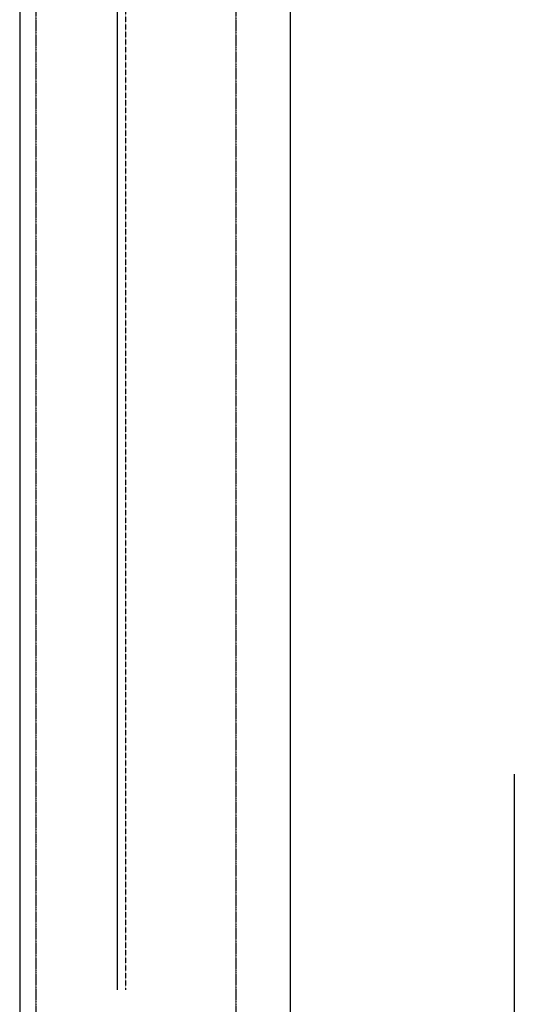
# Model space of a CAD drawing. Extents: x -7228 to 74941, y -112898 to 85621.
# Tile 226 of 256: x 51519 to 52100, y -16466 to -15309. Entities that reach past the tile are written whole.
import ezdxf

# ---------------------------------------------------------------- set-up
doc = ezdxf.new("R2010")
doc.units = 0
doc.linetypes.add('CENTER', pattern=[2, 1.25, -0.25, 0.25, -0.25])
doc.linetypes.add('DASHED', pattern=[0.75, 0.5, -0.25])
doc.layers.get('0').update_dxf_attribs({"color": 101, "linetype": 'CONTINUOUS'})
for name, color, linetype in [('Ins-co', 2, 'CONTINUOUS'), ('Os-osie glowne', 1, 'CENTER'), ('W-idok pod', 5, 'DASHED')]:
    doc.layers.add(name, color=color, linetype=linetype)

msp = doc.modelspace()

# ---------------------------------------------------------------- linework, layer by layer
msp.add_lwpolyline([(52100.091, -16195.403), (52100.091, -18393.845)])
at = {"layer": 'Ins-co', "linetype": 'DASHED', "ltscale": 0.5}
msp.add_line((51643.047, -10881.617), (51643.047, -16448.602), dxfattribs=at)
at = {"layer": 'Ins-co'}
msp.add_line((51633.047, -10893.927), (51633.047, -16448.602), dxfattribs=at)
at = {"layer": 'Os-osie glowne'}
for points in [[(51537.547, -10521.602), (51537.547, -18125.809)], [(51772.547, -10521.602), (51772.547, -17288.602)]]:
    msp.add_lwpolyline(points, dxfattribs=at)
at = {"layer": 'W-idok pod'}
for points in [[(51518.547, -11033.119), (51518.547, -16778.085)], [(51836.547, -11033.119), (51836.547, -16778.085)]]:
    msp.add_lwpolyline(points, dxfattribs=at)

doc.saveas('drawing.dxf')
